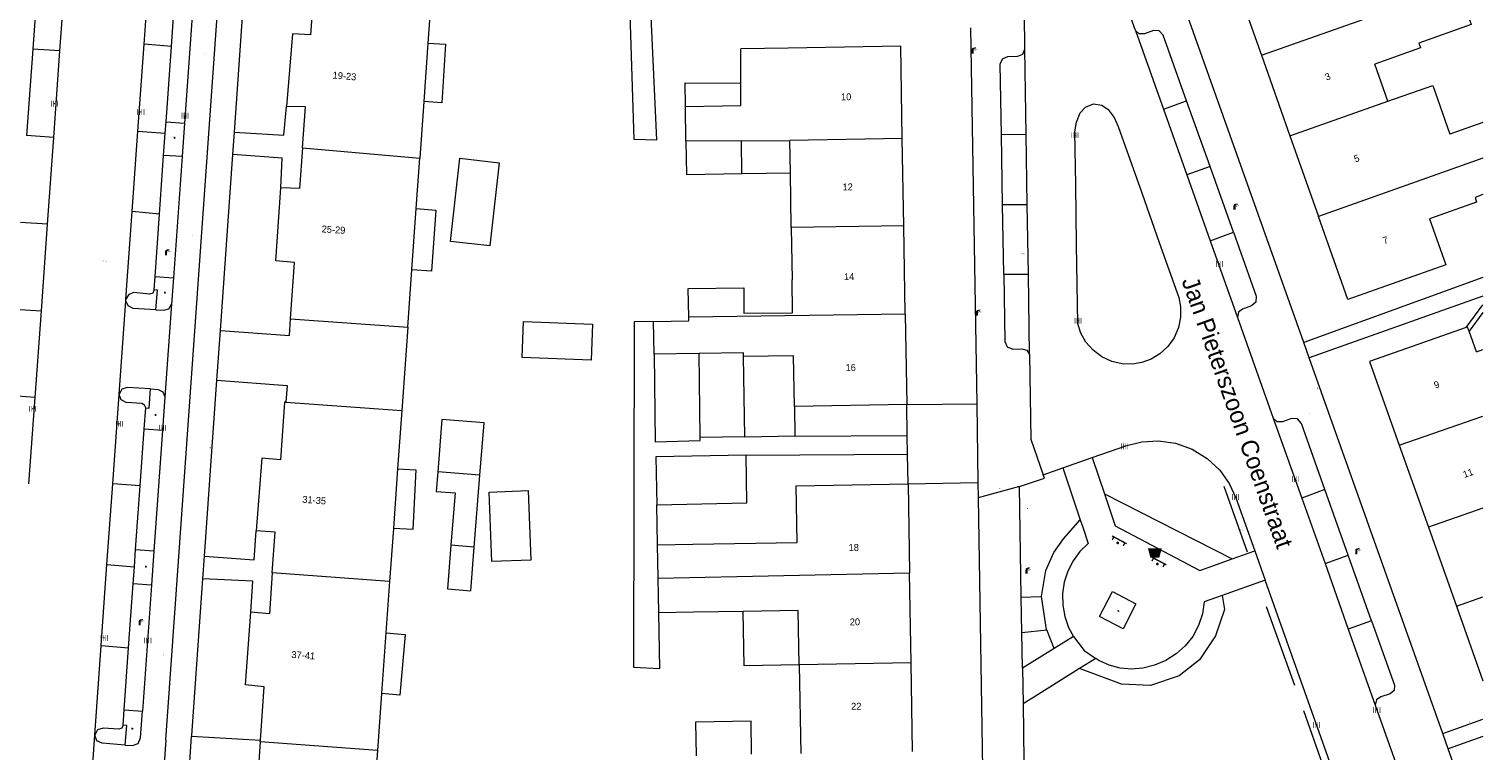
# Model space of a CAD drawing. Header units: metres. Extents: x 197457 to 198138, y 353986 to 354984.
# Tile 163 of 217: x 198033 to 198138, y 354432 to 354484. Entities that reach past the tile are written whole.
import ezdxf
from ezdxf.enums import TextEntityAlignment as Align

# ---------------------------------------------------------------- set-up
doc = ezdxf.new("R2010")
doc.units = ezdxf.units.M
doc.header["$MEASUREMENT"] = 0
for name, color, linetype, lineweight, true_color in [('afsluitpaal', 7, 'Continuous', 0, 0xde7233), ('afvalbak', 7, 'Continuous', 0, 0x6a2d14), ('bank', 7, 'Continuous', 0, 0x681648), ('benzine-   olieput', 7, 'Continuous', 0, 0x104b6e), ('CAI-kast', 7, 'Continuous', 0, 0x104b6e), ('elektrakast', 7, 'Continuous', 0, 0x104b6e), ('kolk', 7, 'Continuous', 0, 0x104b6e), ('lichtmast', 7, 'Continuous', 0, 0x104b6e)]:
    doc.layers.add(name, color=color, linetype=linetype, lineweight=lineweight, true_color=true_color)
for name, color, linetype, lineweight in [('bijgebouw', 1, 'Continuous', 13), ('dakrand hoofdgebouw', 1, 'Continuous', 0), ('grens individueel parkeervak', 7, 'Continuous', 0), ('grens WOZ object', 7, 'Continuous', 0), ('hoofdgebouw', 1, 'Continuous', 0), ('Hoogtepunt', 7, 'Continuous', 0), ('huisnummerreeks BGT', 7, 'Continuous', 0), ('kant verharding', 7, 'Continuous', 0), ('muur breder dan 30cm', 30, 'Continuous', 0), ('openbare ruimte label tekst', 7, 'Continuous', 0), ('raster geen IMGeo', 7, 'Continuous', 0), ('tussenmuur', 1, 'Continuous', 13), ('tussenmuur bijgebouw (GBKN Zuid)', 1, 'Continuous', 13), ('vlakafsluiter', 1, 'Continuous', 0), ('waterleidingput', 132, 'Continuous', 0), ('weginrichtingselement', 7, 'Continuous', 0)]:
    doc.layers.add(name, color=color, linetype=linetype, lineweight=lineweight)
doc.styles.add('Style-STANDARD', font='STANDARD.shx')
doc.styles.add('Style-WORKING', font='WORKING.shx')

# ---------------------------------------------------------------- blocks, each defined once
blk = doc.blocks.new('bank')
at = {"layer": 'bank', "linetype": 'Continuous', "lineweight": 0, "true_color": 0xde7233}
blk.add_hatch(color=13, dxfattribs=at).paths.add_polyline_path([(0.4, 0), (0.4, 0.2), (-0.4, 0.2), (-0.4, 0), (-0.5, 0), (-0.5, 0.2), (-0.6, 0.2), (-0.6, 0.3), (0.6, 0.3), (0.6, 0.2), (0.5, 0.2), (0.5, 0)])
at = {"layer": 'bank', "linetype": 'Continuous', "lineweight": 0, "true_color": 0x6a2d14}
blk.add_hatch(color=26, dxfattribs=at).paths.add_polyline_path([(0.1, 0, 1), (-0.1, 0, 1)])
blk = doc.blocks.new('bak')
at = {"layer": 'afvalbak', "linetype": 'Continuous', "lineweight": 0, "true_color": 0xbd2877}
h = blk.add_hatch(color=232, dxfattribs=at)
h.paths.add_polyline_path([(-0.32, -0.28), (-0.5, 0.4), (0.5, 0.4), (0.32, -0.28)])
edge = h.paths.add_edge_path(flags=16)
edge.add_arc((0, 0), 0.1, 0, 360)
at = {"layer": 'afvalbak', "linetype": 'Continuous', "lineweight": 0, "true_color": 0x681648}
blk.add_hatch(color=219, dxfattribs=at).paths.add_polyline_path([(0.1, 0, 1), (-0.1, 0, 1)])
blk = doc.blocks.new('kolk')
at = {"layer": 'kolk', "linetype": 'Continuous', "lineweight": 0, "true_color": 0xbd2877}
for points in [[(-0.49, -0.43), (-0.49, 0), (-0.49, 0.42), (-0.4, 0.42), (-0.4, 0), (-0.4, -0.43)], [(-0.19, -0.43), (-0.19, 0), (-0.19, 0.42), (-0.11, 0.42), (-0.11, 0), (-0.11, -0.43)], [(0.11, -0.43), (0.11, 0), (0.11, 0.42), (0.19, 0.42), (0.19, 0), (0.19, -0.43)], [(0.4, -0.43), (0.4, 0), (0.4, 0.42), (0.49, 0.42), (0.49, 0), (0.49, -0.43)]]:
    blk.add_hatch(color=232, dxfattribs=at).paths.add_polyline_path(points)
at = {"layer": 'kolk', "linetype": 'Continuous', "lineweight": 0, "true_color": 0x681648}
blk.add_hatch(color=219, dxfattribs=at).paths.add_polyline_path([(0.1, 0, 1), (-0.1, 0, 1)])
blk = doc.blocks.new('benzineolieput')
at = {"layer": 'benzine-   olieput', "linetype": 'Continuous', "lineweight": 0, "true_color": 0xbd2877}
h = blk.add_hatch(color=232, dxfattribs=at)
edge = h.paths.add_edge_path()
edge.add_spline(control_points=[(0.4, 0), (0.4, 0), (0.4, 0.1), (0.4, 0.2), (0.3, 0.3), (0.1, 0.3), (0, 0.3), (-0.2, 0.3), (-0.3, 0.2), (-0.4, 0.1), (-0.4, 0.1), (-0.4, -0.1), (-0.4, -0.1), (-0.3, -0.2), (-0.3, -0.3), (-0.1, -0.3), (0, -0.3), (0.3, -0.3), (0.4, -0.2), (0.4, -0.1), (0.4, 0), (0.4, 0)], knot_values=[0, 0, 0, 0, 0.060484, 0.060484, 0.178041, 0.178041, 0.295599, 0.295599, 0.413157, 0.413157, 0.498623, 0.498623, 0.584089, 0.584089, 0.669555, 0.669555, 0.808438, 0.808438, 0.94732, 0.94732, 1, 1, 1, 1], degree=3, periodic=0)
edge = h.paths.add_edge_path(flags=16)
edge.add_ellipse((0, 0), major_axis=(0.392, 0), ratio=0.689655, start_angle=0, end_angle=360)
h = blk.add_hatch(color=232, dxfattribs=at)
h.paths.add_polyline_path([(-0.1, -0.1, -0.572477), (-0.1, 0.1, 0.381612), (-0.1, 0.2), (-0.2, 0.2), (-0.2, -0.2), (-0.1, -0.2, 0.381612)])
h.paths.add_polyline_path([(-0.1, -0.1), (-0.2, -0.1), (-0.2, 0), (-0.1, 0, -1)], flags=16)
h.paths.add_polyline_path([(-0.1, 0), (-0.2, 0), (-0.2, 0.1), (-0.1, 0.1, -1)], flags=16)
at = {"layer": 'benzine-   olieput', "linetype": 'Continuous', "lineweight": 0, "true_color": 0x681648}
blk.add_hatch(color=219, dxfattribs=at).paths.add_polyline_path([(0.1, 0, 1), (-0.1, 0, 1)])
at = {"layer": 'benzine-   olieput', "linetype": 'Continuous', "lineweight": 0, "true_color": 0xbd2877}
h = blk.add_hatch(color=232, dxfattribs=at)
h.paths.add_polyline_path([(0.3, -0.1), (0.3, 0.1, 1), (0.1, 0.1), (0.1, 0.1, -0.377964), (0.1, -0.1), (0.1, -0.1, 1)])
h.paths.add_polyline_path([(0.1, -0.1), (0.1, 0.1, -1), (0.2, 0.1), (0.2, -0.1, -1)], flags=16)
blk = doc.blocks.new('lichtmast')
at = {"layer": 'lichtmast', "linetype": 'Continuous', "lineweight": 0, "true_color": 0xbd2877}
for points in [[(0.15, 0.42, -0.344151), (0.3, 0.61), (0.43, 0.64, 0.960861), (0.4, 0.79), (0.1, 0.74, 0.366629), (-0.15, 0.45), (-0.15, -0.1), (0, -0.1, -0.414214), (-0.1, 0, -1), (0.1, 0, -0.414214), (0, -0.1), (0.15, -0.1)], [(0.35, 0.55, 1), (0.3, 0.56), (0.23, 0.32, 1), (0.28, 0.31)], [(0.42, 0.58, 1), (0.38, 0.57), (0.44, 0.33, 1), (0.48, 0.34)], [(0.49, 0.61, 1), (0.45, 0.58), (0.63, 0.4, 1), (0.66, 0.43)]]:
    blk.add_hatch(color=232, dxfattribs=at).paths.add_polyline_path(points)
at = {"layer": 'lichtmast', "linetype": 'Continuous', "lineweight": 0, "true_color": 0x681648}
blk.add_hatch(color=219, dxfattribs=at).paths.add_polyline_path([(-0.1, 0, 1), (0.1, 0, 1)])
blk = doc.blocks.new('afsluitpaal')
at = {"layer": 'afsluitpaal', "linetype": 'Continuous', "lineweight": 0, "true_color": 0xbd2877}
blk.add_hatch(color=232, dxfattribs=at).paths.add_polyline_path([(0.2, 0.6, 1), (-0.1, 0.6), (-0.1, 0.1), (-0.3, 0.1), (-0.3, -0.1), (0, -0.1, -0.414214), (-0.1, 0, -1), (0.1, 0, -0.414214), (0, -0.1), (0.3, -0.1), (0.3, 0.1), (0.2, 0.1)])
at = {"layer": 'afsluitpaal', "linetype": 'Continuous', "lineweight": 0, "true_color": 0x681648}
blk.add_hatch(color=219, dxfattribs=at).paths.add_polyline_path([(0.1, 0, 1), (-0.1, 0, 1)])
blk = doc.blocks.new('waterleidingput')
at = {"layer": 'waterleidingput', "linetype": 'Continuous', "lineweight": 0, "true_color": 0x248bcb}
h = blk.add_hatch(color=142, dxfattribs=at)
edge = h.paths.add_edge_path()
edge.add_spline(control_points=[(0.4, 0), (0.4, 0), (0.4, 0.1), (0.4, 0.2), (0.3, 0.3), (0.1, 0.3), (0, 0.3), (-0.2, 0.3), (-0.3, 0.2), (-0.4, 0.1), (-0.4, 0.1), (-0.4, -0.1), (-0.4, -0.1), (-0.3, -0.2), (-0.3, -0.3), (-0.1, -0.3), (0, -0.3), (0.3, -0.3), (0.4, -0.2), (0.4, -0.1), (0.4, 0), (0.4, 0)], knot_values=[0, 0, 0, 0, 0.060484, 0.060484, 0.178041, 0.178041, 0.295599, 0.295599, 0.413157, 0.413157, 0.498623, 0.498623, 0.584089, 0.584089, 0.669555, 0.669555, 0.808438, 0.808438, 0.94732, 0.94732, 1, 1, 1, 1], degree=3, periodic=0)
edge = h.paths.add_edge_path(flags=16)
edge.add_ellipse((0, 0), major_axis=(0.392, 0), ratio=0.689655, start_angle=0, end_angle=360)
for points in [[(-0.1, -0.1, -0.141608), (-0.1, 0), (-0.1, -0.1), (-0.2, 0.2), (-0.2, 0.2), (-0.1, -0.2), (-0.1, -0.2)], [(0, 0.2), (0, 0.2), (-0.1, 0.1, -0.269854), (0, 0.1)], [(0.2, 0.2), (0.2, 0.2), (0.1, -0.1), (0.1, 0, -0.141608), (0, -0.1), (0.1, -0.2), (0.1, -0.2)]]:
    blk.add_hatch(color=142, dxfattribs=at).paths.add_polyline_path(points)
at = {"layer": 'waterleidingput', "linetype": 'Continuous', "lineweight": 0, "true_color": 0x104b6e}
blk.add_hatch(color=156, dxfattribs=at).paths.add_polyline_path([(0.1, 0, 1), (-0.1, 0, 1)])
blk = doc.blocks.new('kast_1')
at = {"layer": 'elektrakast', "linetype": 'Continuous', "lineweight": 0, "true_color": 0xbd2877}
h = blk.add_hatch(color=232, dxfattribs=at)
edge = h.paths.add_edge_path()
edge.add_arc((0, 0), 0.1, 0, 360)
edge.add_line((0, -0.1), (0.3, -0.1))
edge.add_line((0.3, -0.1), (0.3, 0.5))
edge.add_line((0.3, 0.5), (-0.3, 0.5))
edge.add_line((-0.3, 0.5), (-0.3, -0.1))
edge.add_line((-0.3, -0.1), (0, -0.1))
edge = h.paths.add_edge_path(flags=16)
edge.add_arc((-0.2, 0.3), 0.0607, 0, 360)
at = {"layer": 'elektrakast', "linetype": 'Continuous', "lineweight": 0, "true_color": 0x681648}
blk.add_hatch(color=219, dxfattribs=at).paths.add_polyline_path([(-0.1, 0, 1), (0.1, 0, 1)])
at = {"layer": 'elektrakast', "color": 232, "linetype": 'Continuous', "lineweight": 0, "true_color": 0xbd2877, "extrusion": (0, 0, -1)}
blk.add_solid([(-0.3, 0.6), (0.3, 0.6), (-0.3, 0.5), (0.3, 0.5)], dxfattribs=at)
blk = doc.blocks.new('kast')
at = {"layer": 'CAI-kast', "linetype": 'Continuous', "lineweight": 0, "true_color": 0xbd2877}
h = blk.add_hatch(color=232, dxfattribs=at)
edge = h.paths.add_edge_path()
edge.add_arc((0, 0), 0.1, 0, 360)
edge.add_line((0, -0.1), (0.3, -0.1))
edge.add_line((0.3, -0.1), (0.3, 0.5))
edge.add_line((0.3, 0.5), (-0.3, 0.5))
edge.add_line((-0.3, 0.5), (-0.3, -0.1))
edge.add_line((-0.3, -0.1), (0, -0.1))
edge = h.paths.add_edge_path(flags=16)
edge.add_arc((-0.2, 0.3), 0.0607, 0, 360)
at = {"layer": 'CAI-kast', "linetype": 'Continuous', "lineweight": 0, "true_color": 0x681648}
blk.add_hatch(color=219, dxfattribs=at).paths.add_polyline_path([(-0.1, 0, 1), (0.1, 0, 1)])
at = {"layer": 'CAI-kast', "color": 232, "linetype": 'Continuous', "lineweight": 0, "true_color": 0xbd2877, "extrusion": (0, 0, -1)}
blk.add_solid([(-0.3, 0.6), (0.3, 0.6), (-0.3, 0.5), (0.3, 0.5)], dxfattribs=at)

msp = doc.modelspace()

# ---------------------------------------------------------------- linework, layer by layer
at = {"layer": 'bijgebouw', "linetype": 'Continuous', "lineweight": 13}
msp.add_line((198064.987, 354446.417), (198065.399, 354451.593), dxfattribs=at)
at = {"layer": 'bijgebouw', "linetype": 'Continuous', "lineweight": 13, "flags": 128}
for points in [[(198080.264, 354475.719), (198080.304, 354473.319), (198084.303, 354473.385)], [(198068.447, 354460.098), (198068.542, 354462.696), (198073.518, 354462.513), (198073.423, 354459.915), (198068.447, 354460.098)], [(198065.399, 354451.593), (198065.701, 354455.385), (198062.663, 354455.627), (198062.361, 354451.834)], [(198084.6, 354453.046), (198078.096, 354452.925), (198078.16, 354449.474)], [(198078.16, 354449.474), (198084.668, 354449.603), (198084.6, 354453.046)], [(198062.361, 354451.834), (198062.249, 354450.431), (198063.606, 354450.323), (198063.306, 354446.551)], [(198069.071, 354445.472), (198066.254, 354445.362), (198066.058, 354450.377), (198068.875, 354450.487), (198069.071, 354445.472)], [(198063.306, 354446.551), (198063.054, 354443.39), (198064.736, 354443.256), (198064.987, 354446.417)], [(198084.998, 354431.457), (198084.959, 354433.849), (198080.96, 354433.783), (198081, 354431.335)]]:
    msp.add_lwpolyline(points, dxfattribs=at)
at = {"layer": 'dakrand hoofdgebouw', "linetype": 'Continuous', "lineweight": 0, "flags": 128}
msp.add_lwpolyline([(198084.444, 354465.134), (198084.45, 354463.299), (198087.963, 354463.317), (198087.932, 354465.702)], dxfattribs=at)
at = {"layer": 'grens individueel parkeervak', "linetype": 'Continuous', "lineweight": 0}
for p, q in [((198033.589, 354488.634), (198033.14, 354482.354)), ((198035.098, 354482.231), (198035.546, 354488.505)), ((198041.169, 354482.71), (198041.585, 354488.551)), ((198043.137, 354482.557), (198043.534, 354488.158)), ((198112.692, 354483.707), (198114.708, 354478.033)), ((198033.14, 354482.354), (198032.693, 354476.113)), ((198035.098, 354482.231), (198033.14, 354482.354)), ((198034.651, 354475.974), (198035.098, 354482.231)), ((198040.721, 354476.434), (198041.169, 354482.71)), ((198043.137, 354482.557), (198041.169, 354482.71)), ((198042.75, 354477.109), (198043.137, 354482.557)), ((198104.816, 354476.193), (198104.721, 354482.359)), ((198114.708, 354478.033), (198116.389, 354478.633)), ((198114.708, 354478.033), (198116.398, 354473.279)), ((198118.078, 354473.886), (198116.389, 354478.633)), ((198042.692, 354476.294), (198042.75, 354477.109)), ((198034.651, 354475.974), (198032.693, 354476.113)), ((198034.204, 354469.717), (198034.651, 354475.974)), ((198040.307, 354470.635), (198040.721, 354476.434)), ((198040.721, 354476.434), (198042.692, 354476.294)), ((198042.578, 354474.688), (198042.692, 354476.294)), ((198104.816, 354476.193), (198103.028, 354476.184)), ((198103.11, 354471.149), (198103.028, 354476.184)), ((198104.894, 354471.148), (198104.816, 354476.193)), ((198042.277, 354470.445), (198042.578, 354474.688)), ((198118.078, 354473.886), (198116.398, 354473.279)), ((198119.763, 354469.149), (198118.078, 354473.886)), ((198116.398, 354473.279), (198118.086, 354468.528)), ((198039.856, 354464.31), (198040.307, 354470.635)), ((198042.277, 354470.445), (198040.307, 354470.635)), ((198103.11, 354471.149), (198104.894, 354471.148)), ((198103.193, 354466.103), (198103.11, 354471.149)), ((198104.972, 354466.125), (198104.894, 354471.148)), ((198034.204, 354469.717), (198032.245, 354469.847)), ((198033.757, 354463.46), (198034.204, 354469.717)), ((198041.957, 354465.935), (198042.277, 354470.445)), ((198118.086, 354468.528), (198119.763, 354469.149)), ((198118.086, 354468.528), (198120.053, 354462.995)), ((198041.889, 354464.978), (198041.957, 354465.935)), ((198103.193, 354466.103), (198104.972, 354466.125)), ((198105.062, 354460.309), (198104.972, 354466.125)), ((198031.798, 354463.588), (198033.757, 354463.46)), ((198033.312, 354457.222), (198033.757, 354463.46)), ((198033.312, 354457.222), (198031.351, 354457.347)), ((198032.865, 354450.97), (198033.312, 354457.222)), ((198038.904, 354450.976), (198039.364, 354457.416)), ((198041.179, 354454.918), (198041.289, 354456.455)), ((198040.886, 354450.823), (198041.179, 354454.918)), ((198122.643, 354455.708), (198124.693, 354449.94)), ((198038.489, 354445.148), (198038.904, 354450.976)), ((198040.886, 354450.823), (198038.904, 354450.976)), ((198040.558, 354446.244), (198040.886, 354450.823)), ((198126.362, 354450.58), (198124.693, 354449.94)), ((198124.693, 354449.94), (198126.372, 354445.215)), ((198128.052, 354445.822), (198126.362, 354450.58)), ((198040.468, 354444.979), (198040.558, 354446.244)), ((198126.372, 354445.215), (198128.052, 354445.822)), ((198129.733, 354441.093), (198128.052, 354445.822)), ((198038.073, 354439.317), (198038.489, 354445.148)), ((198038.489, 354445.148), (198040.468, 354444.979)), ((198040.38, 354443.75), (198040.468, 354444.979)), ((198126.372, 354445.215), (198128.054, 354440.48)), ((198040.05, 354439.133), (198040.38, 354443.75)), ((198129.733, 354441.093), (198128.054, 354440.48)), ((198128.054, 354440.48), (198129.998, 354435.01)), ((198037.61, 354432.835), (198038.073, 354439.317)), ((198038.073, 354439.317), (198040.05, 354439.133)), ((198039.73, 354434.659), (198040.05, 354439.133)), ((198039.65, 354433.546), (198039.73, 354434.659))]:
    msp.add_line(p, q, dxfattribs=at)
at = {"layer": 'grens individueel parkeervak', "linetype": 'Continuous', "lineweight": 0, "flags": 128}
for points in [[(198116.389, 354478.633), (198114.703, 354483.373), (198114.417, 354483.688), (198113.992, 354483.71), (198113.337, 354483.475), (198112.973, 354483.475), (198112.692, 354483.707)], [(198103.028, 354476.184), (198102.945, 354481.269), (198103.093, 354481.663), (198103.477, 354481.834), (198104.198, 354481.848), (198104.561, 354482), (198104.721, 354482.359)], [(198119.763, 354469.149), (198121.409, 354464.521), (198121.387, 354464.103), (198121.075, 354463.824), (198120.414, 354463.594), (198120.126, 354463.359), (198120.053, 354462.995)], [(198103.193, 354466.103), (198103.272, 354461.251), (198103.443, 354460.861), (198103.84, 354460.709), (198104.508, 354460.729), (198104.859, 354460.617), (198105.062, 354460.309)], [(198041.889, 354464.978), (198041.79, 354464.752), (198041.559, 354464.665), (198040.435, 354464.787), (198040.059, 354464.653), (198039.856, 354464.31)], [(198041.289, 354456.455), (198041.21, 354456.665), (198041.011, 354456.77), (198039.873, 354456.842), (198039.511, 354457.034), (198039.364, 354457.416)], [(198126.362, 354450.58), (198124.67, 354455.339), (198124.379, 354455.662), (198123.945, 354455.683), (198123.308, 354455.456), (198122.929, 354455.46), (198122.643, 354455.708)], [(198129.733, 354441.093), (198131.383, 354436.452), (198131.36, 354436.067), (198131.068, 354435.815), (198130.402, 354435.603), (198130.098, 354435.376), (198129.998, 354435.01)], [(198039.65, 354433.546), (198039.566, 354433.335), (198039.35, 354433.261), (198038.218, 354433.346), (198037.815, 354433.208), (198037.61, 354432.835)]]:
    msp.add_lwpolyline(points, dxfattribs=at)
at = {"layer": 'grens WOZ object', "linetype": 'Continuous', "lineweight": 0}
for p, q in [((198061.646, 354482.792), (198061.347, 354478.57)), ((198084.223, 354478.289), (198084.226, 354479.912)), ((198080.223, 354478.223), (198084.223, 354478.289)), ((198084.265, 354475.743), (198087.759, 354475.764)), ((198084.303, 354473.385), (198084.265, 354475.743)), ((198087.799, 354473.433), (198087.759, 354475.764)), ((198063.287, 354468.467), (198063.96, 354474.48)), ((198063.96, 354474.48), (198066.786, 354474.163)), ((198066.786, 354474.163), (198066.112, 354468.15)), ((198084.303, 354473.385), (198087.799, 354473.433)), ((198060.487, 354466.426), (198060.8, 354470.843)), ((198066.112, 354468.15), (198063.287, 354468.467)), ((198081.21, 354460.39), (198077.972, 354460.337)), ((198081.291, 354454.326), (198081.21, 354460.39)), ((198084.522, 354454.368), (198084.425, 354460.163)), ((198088.089, 354456.558), (198088.126, 354454.418)), ((198059.462, 354452.056), (198059.153, 354447.76)), ((198058.613, 354440.224), (198058.299, 354435.844))]:
    msp.add_line(p, q, dxfattribs=at)
at = {"layer": 'grens WOZ object', "linetype": 'Continuous', "lineweight": 0, "flags": 128}
for points in [[(198061.646, 354482.792), (198062.92, 354482.709), (198062.646, 354478.485), (198061.347, 354478.57)], [(198080.223, 354478.223), (198080.197, 354479.924), (198084.226, 354479.912)], [(198060.8, 354470.843), (198062.216, 354470.745), (198061.907, 354466.327), (198060.487, 354466.426)], [(198077.972, 354460.337), (198078.033, 354454.003), (198081.294, 354454.095), (198081.291, 354454.326)], [(198088.089, 354456.558), (198088.026, 354460.223), (198084.425, 354460.163)], [(198088.126, 354454.418), (198084.522, 354454.358), (198084.522, 354454.368)], [(198059.462, 354452.056), (198060.77, 354451.994), (198060.565, 354447.693), (198059.153, 354447.76)], [(198088.435, 354437.92), (198088.366, 354441.836), (198084.384, 354441.77)], [(198088.435, 354437.92), (198084.465, 354437.838), (198084.384, 354441.77)], [(198058.613, 354440.224), (198060.013, 354440.097), (198059.616, 354435.724), (198058.299, 354435.844)]]:
    msp.add_lwpolyline(points, dxfattribs=at)
at = {"layer": 'hoofdgebouw', "linetype": 'Continuous', "lineweight": 0}
for p, q in [((198061.929, 354486.78), (198061.646, 354482.792)), ((198084.226, 354479.912), (198084.23, 354482.378)), ((198087.644, 354482.436), (198084.23, 354482.378)), ((198121.784, 354481.915), (198123.838, 354476.098)), ((198130.909, 354478.598), (198129.966, 354481.276)), ((198061.347, 354478.57), (198061.058, 354474.485)), ((198080.264, 354475.719), (198080.223, 354478.223)), ((198095.979, 354469.61), (198095.873, 354475.897)), ((198123.838, 354476.098), (198125.892, 354470.28)), ((198060.8, 354470.843), (198061.058, 354474.485)), ((198087.866, 354469.532), (198087.799, 354473.433)), ((198087.867, 354469.477), (198087.866, 354469.532)), ((198087.867, 354469.477), (198087.932, 354465.702)), ((198096.086, 354463.238), (198095.979, 354469.61)), ((198060.193, 354462.284), (198060.487, 354466.426)), ((198096.086, 354463.238), (198096.196, 354456.697)), ((198051.722, 354462.883), (198060.193, 354462.284)), ((198077.972, 354460.337), (198077.933, 354462.707)), ((198137.3, 354460.507), (198136.771, 354461.999)), ((198051.404, 354456.867), (198059.764, 354456.271)), ((198059.764, 354456.271), (198059.462, 354452.056)), ((198096.196, 354456.697), (198088.089, 354456.558)), ((198131.734, 354453.764), (198133.828, 354447.861)), ((198096.296, 354450.97), (198096.4, 354444.547)), ((198059.153, 354447.76), (198058.879, 354443.938)), ((198133.828, 354447.861), (198135.858, 354442.135)), ((198078.22, 354446.581), (198080.749, 354446.622)), ((198078.259, 354444.162), (198078.22, 354446.581)), ((198096.504, 354438.067), (198096.4, 354444.547)), ((198058.879, 354443.938), (198058.613, 354440.224)), ((198078.3, 354441.671), (198078.259, 354444.162)), ((198080.83, 354441.712), (198078.3, 354441.671)), ((198084.384, 354441.77), (198080.83, 354441.712)), ((198096.607, 354431.656), (198096.504, 354438.067)), ((198088.435, 354437.92), (198088.548, 354431.515)), ((198058.299, 354435.844), (198058.004, 354431.735)), ((198049.553, 354432.342), (198049.563, 354432.482)), ((198058.004, 354431.735), (198057.727, 354427.869))]:
    msp.add_line(p, q, dxfattribs=at)
at = {"layer": 'hoofdgebouw', "linetype": 'Continuous', "lineweight": 0, "flags": 128}
for points in [[(198126.842, 354490.146), (198126.732, 354490.457), (198119.653, 354487.949), (198121.784, 354481.915)], [(198053.466, 354487.398), (198053.18, 354483.387), (198051.865, 354483.468), (198051.433, 354478.228)], [(198136.743, 354484.651), (198136.928, 354484.135), (198133.144, 354482.783), (198133.262, 354482.454), (198129.966, 354481.276)], [(198095.873, 354475.897), (198095.761, 354482.572), (198087.644, 354482.436)], [(198130.909, 354478.598), (198134.14, 354479.74), (198135.386, 354476.218)], [(198052.601, 354475.238), (198052.81, 354478.185), (198051.433, 354478.228)], [(198137.766, 354477.058), (198135.386, 354476.218)], [(198052.601, 354475.238), (198052.391, 354472.29), (198051.03, 354472.345)], [(198051.722, 354462.883), (198052.012, 354466.965), (198050.677, 354467.074), (198051.03, 354472.345)], [(198137.766, 354471.861), (198137.195, 354471.66), (198137.292, 354471.322), (198133.908, 354470.116), (198135.09, 354466.79), (198128.012, 354464.275), (198125.892, 354470.28)], [(198080.468, 354463.001), (198080.434, 354465.069), (198084.444, 354465.134)], [(198077.933, 354462.707), (198080.472, 354462.749), (198080.468, 354463.001)], [(198136.568, 354462.263), (198129.589, 354459.813), (198131.734, 354453.764)], [(198136.771, 354461.999), (198136.665, 354462.297), (198136.568, 354462.263)], [(198084.425, 354460.163), (198084.421, 354460.443), (198081.21, 354460.39)], [(198137.3, 354460.507), (198137.766, 354460.674)], [(198051.404, 354456.867), (198051.299, 354456.874), (198051.003, 354452.719), (198049.659, 354452.827), (198049.262, 354447.593)], [(198080.749, 354446.622), (198088.28, 354446.745), (198088.208, 354450.828), (198096.296, 354450.97)], [(198050.421, 354444.545), (198050.631, 354447.493), (198049.262, 354447.593)], [(198050.421, 354444.545), (198050.211, 354441.597), (198048.863, 354441.709)], [(198049.563, 354432.482), (198049.837, 354436.331), (198048.494, 354436.464), (198048.863, 354441.709)], [(198135.858, 354442.135), (198137.766, 354436.756)], [(198049.553, 354432.342), (198049.269, 354428.352), (198047.957, 354428.433), (198047.525, 354423.193)]]:
    msp.add_lwpolyline(points, dxfattribs=at)
at = {"layer": 'kant verharding', "linetype": 'Continuous', "lineweight": 0}
for p, q in [((198042.745, 354432.492), (198048.398, 354512.32)), ((198047.683, 354476.37), (198049.291, 354499.121)), ((198044.877, 354488.076), (198044.085, 354477.026)), ((198100.805, 354483.907), (198101.242, 354456.753)), ((198042.75, 354477.109), (198044.085, 354477.026)), ((198044.085, 354477.026), (198043.912, 354474.603)), ((198047.569, 354474.764), (198047.683, 354476.37)), ((198108.387, 354472.595), (198108.328, 354476.384)), ((198046.67, 354462.038), (198047.569, 354474.764)), ((198043.912, 354474.603), (198042.578, 354474.688)), ((198043.912, 354474.603), (198043.284, 354465.846)), ((198108.454, 354468.242), (198108.387, 354472.595)), ((198113.147, 354471.986), (198114.417, 354468.394)), ((198041.957, 354465.935), (198043.284, 354465.846)), ((198043.284, 354465.846), (198043.148, 354463.945)), ((198137.766, 354465.862), (198124.836, 354461.193)), ((198039.847, 354464.184), (198039.856, 354464.31)), ((198137.766, 354464.516), (198125.234, 354460.074)), ((198039.364, 354457.434), (198039.847, 354464.184)), ((198043.148, 354463.945), (198042.669, 354457.251)), ((198120.053, 354462.995), (198122.643, 354455.708)), ((198046.417, 354458.47), (198046.67, 354462.038)), ((198125.234, 354460.074), (198124.836, 354461.193)), ((198134.87, 354432.96), (198125.234, 354460.074)), ((198045.519, 354445.76), (198046.417, 354458.47)), ((198039.364, 354457.416), (198039.364, 354457.434)), ((198042.669, 354457.251), (198042.495, 354454.823)), ((198096.196, 354456.697), (198101.242, 354456.753)), ((198101.242, 354456.753), (198101.333, 354451.085)), ((198042.495, 354454.823), (198041.179, 354454.918)), ((198042.495, 354454.823), (198041.873, 354446.136)), ((198084.522, 354454.368), (198081.291, 354454.326)), ((198088.126, 354454.418), (198096.235, 354454.461)), ((198084.6, 354453.046), (198096.258, 354453.129)), ((198107.45, 354452.129), (198109.566, 354452.868)), ((198109.566, 354452.868), (198110.452, 354450.26)), ((198106.046, 354451.639), (198107.45, 354452.129)), ((198107.45, 354452.129), (198108.711, 354448.381)), ((198096.296, 354450.97), (198101.333, 354451.085)), ((198101.333, 354451.085), (198101.352, 354449.962)), ((198104.461, 354442.789), (198104.334, 354450.776)), ((198110.452, 354450.26), (198110.946, 354448.805)), ((198078.22, 354446.581), (198078.16, 354449.474)), ((198108.711, 354448.381), (198108.892, 354447.845)), ((198040.558, 354446.244), (198041.873, 354446.136)), ((198041.873, 354446.136), (198041.695, 354443.656)), ((198045.402, 354444.11), (198045.519, 354445.76)), ((198118.281, 354445.063), (198119.67, 354445.557)), ((198119.67, 354445.557), (198121.304, 354446.138)), ((198121.304, 354446.138), (198122.051, 354444.034)), ((198041.695, 354443.656), (198040.38, 354443.75)), ((198041.695, 354443.656), (198041.044, 354434.572)), ((198044.604, 354432.816), (198045.402, 354444.11)), ((198122.051, 354444.034), (198118.952, 354442.923)), ((198127.937, 354427.474), (198122.051, 354444.034)), ((198104.502, 354440.242), (198104.461, 354442.789)), ((198118.952, 354442.923), (198117.652, 354442.457)), ((198104.543, 354437.667), (198104.502, 354440.242)), ((198107.877, 354440.611), (198108.229, 354439.966)), ((198106.832, 354439.095), (198104.543, 354437.667)), ((198108.229, 354439.966), (198106.832, 354439.095)), ((198109.839, 354438.371), (198108.661, 354437.636)), ((198104.543, 354437.667), (198104.584, 354435.092)), ((198108.661, 354437.636), (198105.681, 354435.776)), ((198105.681, 354435.776), (198104.584, 354435.092)), ((198104.584, 354435.092), (198104.649, 354430.993)), ((198129.998, 354435.01), (198132.59, 354427.718)), ((198039.73, 354434.659), (198041.044, 354434.572)), ((198037.32, 354428.722), (198037.61, 354432.835)), ((198043.795, 354421.334), (198044.601, 354432.767)), ((198044.601, 354432.767), (198044.604, 354432.816)), ((198135.267, 354431.842), (198134.87, 354432.96)), ((198042.745, 354432.492), (198035.893, 354335.14)), ((198137.766, 354432.743), (198135.267, 354431.842))]:
    msp.add_line(p, q, dxfattribs=at)
at = {"layer": 'kant verharding', "linetype": 'Continuous', "lineweight": 0, "flags": 128}
for points in [[(198124.836, 354461.193), (198116.119, 354485.721), (198115.825, 354487.11), (198115.82, 354487.844), (198115.917, 354488.58), (198116.115, 354489.295), (198116.407, 354489.969), (198117.221, 354491.132), (198124.585, 354499.151)], [(198112.692, 354483.707), (198111.655, 354486.624), (198111.362, 354487.968), (198111.425, 354489.39), (198111.855, 354490.746), (198112.593, 354491.907), (198115.997, 354495.588)], [(198075.954, 354493.198), (198076.51, 354475.855), (198078.155, 354475.814), (198077.63, 354487.338), (198078.13, 354488.629)], [(198104.721, 354482.359), (198104.681, 354484.936), (198104.897, 354487.013), (198105.428, 354489.058), (198106.261, 354491), (198107.363, 354492.774)], [(198047.683, 354476.37), (198051.243, 354476.142), (198051.433, 354478.228)], [(198108.328, 354476.384), (198108.438, 354477.098), (198108.711, 354477.767), (198109.08, 354478.181), (198109.663, 354478.403), (198110.281, 354478.314), (198110.732, 354477.991), (198111.15, 354477.421), (198111.45, 354476.781), (198113.147, 354471.986)], [(198051.03, 354472.345), (198051.141, 354474.499), (198047.569, 354474.764)], [(198114.417, 354468.394), (198115.817, 354464.439), (198115.952, 354463.754), (198115.953, 354463.012), (198115.8, 354462.253), (198115.486, 354461.526), (198115.027, 354460.882), (198114.458, 354460.357), (198113.822, 354459.975), (198113.166, 354459.735), (198112.477, 354459.62), (198111.735, 354459.64), (198110.981, 354459.816), (198110.265, 354460.151), (198109.634, 354460.629), (198109.126, 354461.214), (198108.762, 354461.86), (198108.542, 354462.523), (198108.454, 354468.242)], [(198042.005, 354463.541), (198042.141, 354464.958), (198041.889, 354464.978)], [(198042.005, 354463.541), (198040.377, 354463.642), (198040.013, 354463.817), (198039.847, 354464.184)], [(198042.005, 354463.541), (198042.586, 354463.505), (198042.954, 354463.614), (198043.148, 354463.945)], [(198046.67, 354462.038), (198051.659, 354461.675), (198051.722, 354462.883)], [(198077.933, 354462.707), (198076.527, 354462.666), (198076.478, 354437.738), (198078.368, 354437.646), (198078.3, 354441.671)], [(198105.062, 354460.309), (198105.157, 354454.195), (198106.046, 354451.639)], [(198041.621, 354457.829), (198039.947, 354457.939), (198039.553, 354457.805), (198039.364, 354457.434)], [(198046.417, 354458.47), (198051.497, 354458.088), (198051.404, 354456.867)], [(198041.289, 354456.455), (198041.534, 354456.438), (198041.621, 354457.829)], [(198041.621, 354457.829), (198042.194, 354457.791), (198042.53, 354457.608), (198042.669, 354457.251)], [(198109.566, 354452.868), (198112.066, 354453.741), (198113.16, 354454.014), (198114.354, 354454.082), (198115.586, 354453.908), (198116.782, 354453.48), (198117.866, 354452.816), (198118.774, 354451.965), (198119.469, 354450.993), (198119.942, 354449.969), (198121.304, 354446.138)], [(198104.334, 354450.776), (198106.126, 354451.395), (198106.046, 354451.639)], [(198101.352, 354449.962), (198101.836, 354419.871), (198101.931, 354419.077), (198102.193, 354418.303), (198102.61, 354417.601), (198103.152, 354417.013)], [(198110.946, 354448.805), (198111.235, 354447.955), (198117.341, 354444.729), (198118.281, 354445.063)], [(198045.519, 354445.76), (198049.111, 354445.491), (198049.262, 354447.593)], [(198108.892, 354447.845), (198109.289, 354446.664), (198108.693, 354446.088), (198108.193, 354445.414), (198107.811, 354444.666), (198107.56, 354443.876), (198107.44, 354443.057)], [(198048.863, 354441.709), (198049.006, 354443.954), (198045.402, 354444.11)], [(198107.44, 354443.057), (198107.453, 354442.218), (198107.602, 354441.392), (198107.877, 354440.611)], [(198111.804, 354440.502), (198110.104, 354441.397), (198111.034, 354443.21), (198112.729, 354442.326), (198111.804, 354440.502)], [(198117.652, 354442.457), (198117.527, 354441.592), (198117.249, 354440.749), (198116.827, 354439.968), (198116.283, 354439.284), (198115.634, 354438.701), (198114.889, 354438.225), (198114.076, 354437.877), (198113.229, 354437.668), (198112.416, 354437.605), (198111.593, 354437.679)], [(198111.593, 354437.679), (198110.794, 354437.891), (198110.052, 354438.228), (198109.839, 354438.371)], [(198039.811, 354432.121), (198040.34, 354432.082), (198040.75, 354432.224), (198040.905, 354432.63), (198041.044, 354434.572)], [(198134.87, 354432.96), (198137.766, 354433.994)], [(198039.811, 354432.121), (198038.135, 354432.245), (198037.749, 354432.43), (198037.61, 354432.835)], [(198039.811, 354432.121), (198039.916, 354433.527), (198039.65, 354433.546)], [(198137.766, 354424.811), (198135.267, 354431.842)]]:
    msp.add_lwpolyline(points, dxfattribs=at)
at = {"layer": 'muur breder dan 30cm', "linetype": 'Continuous', "lineweight": 0, "flags": 128}
for points in [[(198136.568, 354462.263), (198137.766, 354463.893)], [(198137.766, 354463.353), (198136.771, 354461.999)]]:
    msp.add_lwpolyline(points, dxfattribs=at)
at = {"layer": 'raster geen IMGeo', "linetype": 'Continuous', "lineweight": 0}
for p, q in [((198120.772, 354446.035), (198119.095, 354450.775)), ((198124.197, 354436.418), (198122.156, 354442.102)), ((198126.854, 354428.905), (198124.836, 354434.588))]:
    msp.add_line(p, q, dxfattribs=at)
at = {"layer": 'tussenmuur', "linetype": 'Continuous', "lineweight": 13}
for p, q in [((198121.784, 354481.915), (198135.932, 354486.92)), ((198123.838, 354476.098), (198130.909, 354478.598)), ((198095.873, 354475.897), (198087.759, 354475.764)), ((198052.601, 354475.238), (198061.058, 354474.485)), ((198084.265, 354475.743), (198080.264, 354475.719)), ((198137.766, 354474.479), (198125.892, 354470.28)), ((198095.979, 354469.61), (198087.867, 354469.477)), ((198096.086, 354463.238), (198080.468, 354463.001)), ((198131.734, 354453.764), (198137.766, 354455.87)), ((198137.766, 354449.233), (198133.828, 354447.861)), ((198058.879, 354443.938), (198050.421, 354444.545)), ((198078.259, 354444.162), (198096.4, 354444.547)), ((198135.858, 354442.135), (198137.766, 354442.824)), ((198096.504, 354438.067), (198088.435, 354437.92)), ((198058.004, 354431.735), (198049.553, 354432.342))]:
    msp.add_line(p, q, dxfattribs=at)
at = {"layer": 'tussenmuur bijgebouw (GBKN Zuid)', "linetype": 'Continuous', "lineweight": 13}
for p, q in [((198065.399, 354451.593), (198062.361, 354451.834)), ((198064.987, 354446.417), (198063.306, 354446.551))]:
    msp.add_line(p, q, dxfattribs=at)
at = {"layer": 'vlakafsluiter', "linetype": 'Continuous', "lineweight": 0}
for p, q in [((198060.193, 354462.284), (198059.764, 354456.271)), ((198096.235, 354454.461), (198096.196, 354456.697)), ((198096.258, 354453.129), (198096.235, 354454.461)), ((198096.296, 354450.97), (198096.258, 354453.129)), ((198104.334, 354450.776), (198101.352, 354449.962)), ((198110.452, 354450.26), (198119.67, 354445.557)), ((198104.461, 354442.789), (198105.914, 354442.84)), ((198104.502, 354440.242), (198106.293, 354440.438)), ((198106.832, 354439.095), (198106.293, 354440.438)), ((198044.601, 354432.767), (198049.563, 354432.482))]:
    msp.add_line(p, q, dxfattribs=at)
at = {"layer": 'vlakafsluiter', "linetype": 'Continuous', "lineweight": 0, "flags": 128}
for points in [[(198105.914, 354442.84), (198106.222, 354444.726), (198106.814, 354446.031), (198107.511, 354447.008), (198108.711, 354448.381)], [(198106.293, 354440.438), (198106.284, 354440.461), (198105.914, 354442.84)], [(198118.952, 354442.923), (198119.129, 354441.897), (198118.469, 354440.014), (198117.322, 354438.264), (198115.847, 354437.123), (198113.772, 354436.412), (198111.697, 354436.522), (198108.661, 354437.636)], [(198108.229, 354439.966), (198108.998, 354438.948), (198109.839, 354438.371)]]:
    msp.add_lwpolyline(points, dxfattribs=at)

# ---------------------------------------------------------------- block references
at = {"layer": 'afsluitpaal', "linetype": 'Continuous', "lineweight": 0, "xscale": 0.1, "yscale": 0.1, "zscale": 0.1}
for p in [(198102.914, 354450.614), (198136.813, 354433.768), (198137.234, 354432.528)]:
    msp.add_blockref('afsluitpaal', p, dxfattribs=at)
at = {"layer": 'afvalbak', "linetype": 'Continuous', "lineweight": 0}
msp.add_blockref('bak', (198114.096, 354445.923), dxfattribs=at)
at = {"layer": 'bank', "linetype": 'Continuous', "lineweight": 0}
for p, rotation in [((198111.416, 354446.713), 331.8971764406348), ((198114.281, 354445.188), 331.846653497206)]:
    msp.add_blockref('bank', p, dxfattribs=dict(at, rotation=rotation))
at = {"layer": 'benzine-   olieput', "linetype": 'Continuous', "lineweight": 0, "xscale": 0.1, "yscale": 0.1, "zscale": 0.1}
msp.add_blockref('benzineolieput', (198125.202, 354456.069), dxfattribs=at)
at = {"layer": 'CAI-kast', "linetype": 'Continuous', "lineweight": 0, "xscale": 0.1, "yscale": 0.1, "zscale": 0.1}
msp.add_blockref('kast', (198045.933, 354453.558), dxfattribs=at)
at = {"layer": 'elektrakast', "linetype": 'Continuous', "lineweight": 0, "xscale": 0.1, "yscale": 0.1, "zscale": 0.1}
for p in [(198125.83, 354457.852), (198104.897, 354449.17)]:
    msp.add_blockref('kast_1', p, dxfattribs=at)
at = {"layer": 'kolk', "linetype": 'Continuous', "lineweight": 0, "xscale": 0.5, "yscale": 0.5}
for p in [(198034.701, 354478.426), (198040.931, 354477.825), (198044.123, 354477.561), (198108.329, 354476.148), (198118.759, 354466.855), (198108.547, 354462.748), (198033.121, 354456.395), (198039.384, 354455.308), (198042.5, 354455.022), (198111.9, 354453.683), (198124.237, 354451.337), (198119.923, 354450.033), (198038.288, 354439.855), (198041.437, 354439.671), (198130.107, 354434.655), (198125.759, 354433.57)]:
    msp.add_blockref('kolk', p, dxfattribs=at)
at = {"layer": 'lichtmast', "linetype": 'Continuous', "lineweight": 0, "xscale": 0.5, "yscale": 0.5}
for p in [(198100.953, 354482.093), (198119.842, 354470.821), (198042.755, 354467.521), (198101.26, 354463.162), (198128.628, 354445.947), (198104.837, 354444.553), (198040.855, 354440.825)]:
    msp.add_blockref('lichtmast', p, dxfattribs=at)
at = {"layer": 'waterleidingput', "linetype": 'Continuous', "lineweight": 0, "xscale": 0.1, "yscale": 0.1, "zscale": 0.1}
for p in [(198045.536, 354482.003), (198044.692, 354468.888), (198042.558, 354438.634)]:
    msp.add_blockref('waterleidingput', p, dxfattribs=at)

# ---------------------------------------------------------------- texts
at = {"layer": 'Hoogtepunt', "linetype": 'Continuous', "lineweight": 0, "style": 'Style-WORKING'}
for s, p in [('27.68', (198104.331, 354467.543)), ('27.68', (198104.331, 354467.543)), ('26.76', (198038.166, 354466.988)), ('26.76', (198038.166, 354466.988)), ('27.73', (198120.222, 354447.597)), ('27.73', (198120.222, 354447.597))]:
    msp.add_text(s, height=0.1, dxfattribs=at).set_placement(p)
at = {"layer": 'huisnummerreeks BGT', "linetype": 'Continuous', "lineweight": 0, "style": 'Style-WORKING'}
for s, rotation, p in [('19-23', 355.3, (198055.627, 354480.42)), ('3', 19.4, (198126.57, 354480.376)), ('10', 1, (198091.822, 354478.918)), ('5', 19.4, (198128.655, 354474.47)), ('12', 1, (198091.931, 354472.413)), ('25-29', 356.2, (198054.837, 354469.327)), ('7', 19.4, (198130.737, 354468.573)), ('14', 1, (198092.04, 354465.937)), ('16', 1, (198092.15, 354459.372)), ('9', 19.5, (198134.427, 354458.138)), ('11', 19.5, (198136.691, 354451.754)), ('31-35', 355.7, (198053.441, 354449.802)), ('18', 0.9, (198092.37, 354446.384)), ('20', 0.9, (198092.456, 354441.012)), ('37-41', 356, (198052.654, 354438.602)), ('22', 0.9, (198092.554, 354434.92))]:
    msp.add_text(s, height=0.5, rotation=rotation, dxfattribs=at).set_placement(p, align=Align.MIDDLE_CENTER)
at = {"layer": 'openbare ruimte label tekst', "linetype": 'Continuous', "lineweight": 0, "style": 'Style-WORKING'}
msp.add_text('Jan Pieterszoon Coenstraat', height=1.25, rotation=289.6, dxfattribs=at).set_placement((198120.055, 354456.132), align=Align.MIDDLE_CENTER)
at = {"layer": 'weginrichtingselement', "style": 'Style-STANDARD'}
for rotation, p in [(359.66914, (198043.324, 354475.92)), (359.66914, (198042.63, 354464.733)), (359.66914, (198041.951, 354455.905)), (359.66914, (198041.26, 354444.957)), (0.77477, (198111.422, 354441.751)), (359.66914, (198040.278, 354433.269))]:
    msp.add_text('b', height=0.1, rotation=rotation, dxfattribs=at).set_placement(p)

doc.saveas('drawing.dxf')
